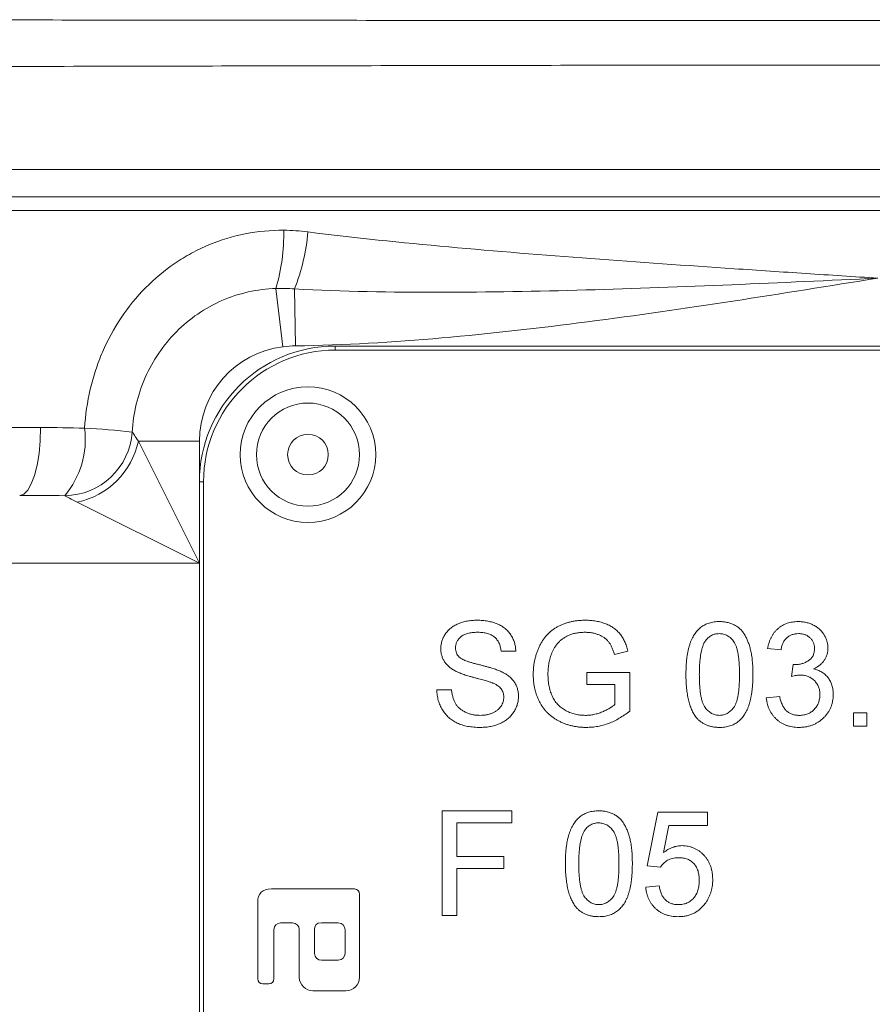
# Model space of a CAD drawing. Header units: millimetres. Extents: x 133 to 1049, y -79 to 877.
# Tile 25 of 28: x 925 to 956, y 765 to 801. Entities that reach past the tile are written whole.
import ezdxf

# ---------------------------------------------------------------- set-up
doc = ezdxf.new("R2010")
doc.units = ezdxf.units.MM

msp = doc.modelspace()

# ---------------------------------------------------------------- linework, layer by layer
at = {"color": 7, "linetype": 'Continuous', "lineweight": 15}
for p, q in [((912.502, 795.389), (1000.305, 795.389)), ((912.721, 794.389), (1000.086, 794.389)), ((1000.305, 793.889), (912.502, 793.889)), ((934.224, 791.009), (934.483, 788.864)), ((934.909, 790.994), (934.939, 788.895)), ((936.404, 788.889), (976.404, 788.889)), ((936.404, 788.889), (936.404, 788.739)), ((976.404, 788.739), (936.404, 788.739)), ((912.502, 785.889), (925.552, 785.889)), ((929.154, 785.389), (931.404, 785.389)), ((929.154, 785.389), (931.404, 780.889)), ((931.404, 783.889), (931.554, 783.889)), ((931.404, 743.889), (931.404, 783.889)), ((931.554, 783.889), (931.554, 743.889)), ((931.404, 780.889), (926.904, 783.139)), ((931.404, 780.889), (881.404, 780.889)), ((952.836, 777.703), (952.342, 777.752)), ((943.063, 777.653), (942.52, 777.653)), ((947.195, 777.654), (946.698, 777.529)), ((953.226, 776.716), (953.277, 777.16)), ((945.679, 776.864), (947.258, 776.864)), ((945.679, 776.419), (945.679, 776.864)), ((947.258, 776.864), (947.258, 775.439)), ((946.715, 776.419), (945.679, 776.419)), ((946.715, 775.69), (946.715, 776.419)), ((940.15, 776.222), (940.693, 776.222)), ((952.293, 775.926), (952.786, 775.975)), ((955.501, 775.383), (955.995, 775.383)), ((955.501, 774.889), (955.501, 775.383)), ((955.995, 775.383), (955.995, 774.889)), ((955.995, 774.889), (955.501, 774.889)), ((940.348, 771.767), (942.915, 771.767)), ((940.348, 767.917), (940.348, 771.767)), ((942.915, 771.767), (942.915, 771.323)), ((947.9, 769.743), (948.295, 771.717)), ((948.295, 771.717), (950.121, 771.717)), ((950.121, 771.717), (950.121, 771.224)), ((940.891, 771.323), (940.891, 770.089)), ((942.915, 771.323), (940.891, 771.323)), ((948.698, 771.224), (948.502, 770.227)), ((950.121, 771.224), (948.698, 771.224)), ((940.891, 770.089), (942.618, 770.089)), ((942.618, 770.089), (942.618, 769.644)), ((948.393, 769.694), (947.9, 769.743)), ((942.618, 769.644), (940.891, 769.644)), ((940.891, 769.644), (940.891, 767.917)), ((947.85, 768.953), (948.344, 769.003)), ((937.116, 768.889), (934.054, 768.889)), ((937.304, 765.64), (937.304, 768.702)), ((933.554, 768.39), (933.554, 765.577)), ((940.891, 767.917), (940.348, 767.917)), ((934.397, 767.64), (934.835, 767.64)), ((936.522, 767.64), (935.897, 767.64)), ((934.147, 765.577), (934.147, 767.389)), ((935.085, 767.389), (935.085, 765.64)), ((935.647, 767.389), (935.647, 766.514)), ((936.773, 766.514), (936.773, 767.389)), ((935.897, 766.264), (936.522, 766.264)), ((933.741, 765.389), (933.96, 765.389)), ((935.585, 765.139), (936.804, 765.139))]:
    msp.add_line(p, q, dxfattribs=at)
at = {"color": 8, "linetype": 'Continuous', "lineweight": 15}
msp.add_line((931.404, 785.389), (931.404, 783.889), dxfattribs=at)
at = {"color": 7, "linetype": 'Continuous', "lineweight": 15, "flags": 128}
msp.add_lwpolyline([(924.781, 783.389), (924.931, 783.437), (925.076, 783.58), (925.209, 783.811), (925.326, 784.122), (925.422, 784.5), (925.493, 784.933), (925.537, 785.402), (925.552, 785.889)], dxfattribs=at)
at = {"color": 7, "linetype": 'Continuous', "lineweight": 15}
for radius in [2.5, 1.9, 0.75]:
    msp.add_circle((935.404, 784.889), radius, dxfattribs=at)
for centre, radius, start, end in [((927.449, 793.01), 7.064, 343.5468, 1.1732), ((927.581, 793.83), 7.858, 338.8418, 354.6185), ((936.404, 783.889), 5, 90, 180), ((934.904, 785.389), 3.5, 96.8968, 180), ((936.404, 783.889), 4.85, 90, 180), ((923.927, 785.466), 3.272, 320.2967, 6.9468), ((926.414, 785.894), 2.518, 270.6847, 356.1185), ((925.735, 756.53), 29.367, 83.76, 87.1887), ((926.311, 785.982), 2.904, 281.7753, 348.2247)]:
    msp.add_arc(centre, radius, start, end, dxfattribs=at)
for points, knots in [([(912.873, 800.912), (912.925, 800.912), (912.979, 800.912), (913.085, 800.912), (913.245, 800.912), (913.618, 800.912), (914.365, 800.911), (915.866, 800.91), (917.164, 800.909), (919.777, 800.907), (921.54, 800.906), (926.887, 800.9), (930.49, 800.896), (937.768, 800.888), (941.443, 800.885), (947.012, 800.88), (948.878, 800.879), (951.69, 800.878), (952.63, 800.877), (954.514, 800.877), (955.46, 800.877), (960.188, 800.877), (963.933, 800.88), (971.355, 800.885), (975.03, 800.888), (980.491, 800.894), (982.303, 800.896), (985.909, 800.9), (987.705, 800.901), (991.27, 800.905), (993.032, 800.907), (995.643, 800.909), (996.509, 800.91), (998.23, 800.911), (999.086, 800.912), (999.935, 800.912)], [0, 0, 0, 0, 0.001953, 0.001953, 0.003906, 0.007812, 0.015625, 0.03125, 0.0625, 0.0625, 0.125, 0.125, 0.25, 0.25, 0.375, 0.375, 0.4375, 0.4375, 0.46875, 0.46875, 0.5, 0.5, 0.625, 0.625, 0.75, 0.75, 0.8125, 0.8125, 0.875, 0.875, 0.9375, 0.9375, 0.96875, 0.96875, 1, 1, 1, 1]), ([(1000.305, 799.163), (1000.198, 799.167), (1000.091, 799.166), (999.877, 799.166), (999.554, 799.167), (998.801, 799.168), (997.287, 799.171), (995.978, 799.174), (993.344, 799.179), (991.567, 799.182), (987.972, 799.19), (986.16, 799.194), (982.522, 799.202), (980.695, 799.206), (975.186, 799.219), (971.479, 799.227), (963.995, 799.239), (960.218, 799.242), (954.498, 799.242), (952.596, 799.241), (948.816, 799.237), (946.935, 799.235), (941.319, 799.226), (937.612, 799.218), (930.27, 799.203), (926.636, 799.194), (921.242, 799.183), (919.464, 799.179), (916.829, 799.174), (915.956, 799.172), (914.655, 799.169), (914.006, 799.168), (913.253, 799.167), (912.931, 799.166), (912.716, 799.166), (912.609, 799.167), (912.502, 799.163)], [0, 0, 0, 0, 0.003906, 0.003906, 0.007812, 0.015625, 0.03125, 0.0625, 0.0625, 0.125, 0.125, 0.1875, 0.1875, 0.25, 0.25, 0.375, 0.375, 0.5, 0.5, 0.5625, 0.5625, 0.625, 0.625, 0.75, 0.75, 0.875, 0.875, 0.9375, 0.9375, 0.96875, 0.96875, 0.984375, 0.992187, 0.996094, 0.996094, 1, 1, 1, 1]), ([(927.175, 785.862), (927.202, 786.349), (927.272, 786.827), (927.436, 787.529), (927.501, 787.761), (927.652, 788.22), (927.738, 788.448), (928.025, 789.111), (928.252, 789.53), (928.782, 790.322), (929.087, 790.697), (929.753, 791.372), (930.114, 791.674), (930.7, 792.073), (930.904, 792.197), (931.321, 792.423), (931.533, 792.525), (932.182, 792.796), (932.63, 792.934), (933.561, 793.116), (934.035, 793.16), (934.512, 793.155)], [0, 0, 0, 0, 0.125, 0.125, 0.1875, 0.1875, 0.25, 0.25, 0.375, 0.375, 0.5, 0.5, 0.625, 0.625, 0.6875, 0.6875, 0.75, 0.75, 0.875, 0.875, 1, 1, 1, 1]), ([(935.404, 793.093), (937.122, 792.874), (938.852, 792.699), (942.329, 792.382), (944.078, 792.242), (947.588, 791.979), (949.347, 791.857), (951.99, 791.679), (952.872, 791.62), (954.637, 791.504), (955.522, 791.447), (956.404, 791.389)], [0, 0, 0, 0, 0.25, 0.25, 0.5, 0.5, 0.75, 0.75, 0.875, 0.875, 1, 1, 1, 1]), ([(934.909, 790.994), (936.694, 790.9), (938.482, 790.87), (942.062, 790.872), (943.853, 790.905), (949.228, 791.055), (952.816, 791.223), (956.404, 791.389)], [0, 0, 0, 0, 0.25, 0.25, 0.5, 0.5, 1, 1, 1, 1]), ([(934.939, 788.895), (936.742, 788.92), (938.54, 789.031), (942.132, 789.345), (943.922, 789.55), (949.285, 790.247), (952.846, 790.82), (956.404, 791.389)], [0, 0, 0, 0, 0.25, 0.25, 0.5, 0.5, 1, 1, 1, 1]), ([(934.224, 791.009), (933.88, 790.999), (933.539, 790.956), (932.869, 790.806), (932.546, 790.701), (931.924, 790.43), (931.622, 790.263), (931.059, 789.877), (930.798, 789.659), (930.316, 789.175), (930.095, 788.907), (929.711, 788.341), (929.545, 788.042), (929.268, 787.411), (929.157, 787.08), (928.997, 786.412), (928.947, 786.071), (928.927, 785.723)], [0, 0, 0, 0, 0.125, 0.125, 0.25, 0.25, 0.375, 0.375, 0.5, 0.5, 0.625, 0.625, 0.75, 0.75, 0.875, 0.875, 1, 1, 1, 1]), ([(928.927, 785.723), (928.942, 785.7), (928.97, 785.658), (929.047, 785.544), (929.096, 785.472), (929.154, 785.389)], [0, 0, 0, 0, 0.5, 0.5, 1, 1, 1, 1]), ([(926.904, 783.139), (926.795, 783.194), (926.698, 783.243), (926.538, 783.326), (926.477, 783.358), (926.444, 783.376)], [0, 0, 0, 0, 0.5, 0.5, 1, 1, 1, 1]), ([(940.298, 777.734), (940.3, 777.782), (940.304, 777.877), (940.336, 778.016), (940.388, 778.151), (940.447, 778.257), (940.504, 778.338), (940.552, 778.395), (940.605, 778.449), (940.662, 778.499), (940.725, 778.545), (940.791, 778.587), (940.863, 778.625), (940.965, 778.671), (941.1, 778.719), (941.271, 778.76), (941.45, 778.784), (941.573, 778.787), (941.635, 778.789)], [0, 0, 0, 0, 0.075004, 0.149181, 0.223688, 0.300994, 0.340157, 0.3792, 0.41838, 0.458213, 0.498414, 0.540041, 0.582197, 0.626177, 0.715844, 0.807363, 0.901624, 1, 1, 1, 1]), ([(941.635, 778.789), (941.704, 778.787), (941.837, 778.784), (942.03, 778.758), (942.211, 778.716), (942.353, 778.667), (942.458, 778.618), (942.532, 778.578), (942.601, 778.533), (942.666, 778.486), (942.725, 778.433), (942.78, 778.377), (942.831, 778.317), (942.892, 778.232), (942.956, 778.118), (943.013, 777.971), (943.05, 777.815), (943.058, 777.708), (943.063, 777.653)], [0, 0, 0, 0, 0.100466, 0.195252, 0.285963, 0.372854, 0.414893, 0.456093, 0.495977, 0.535375, 0.574141, 0.6123, 0.650859, 0.689287, 0.765819, 0.842414, 0.919944, 1, 1, 1, 1]), ([(943.704, 776.796), (943.705, 776.842), (943.707, 776.933), (943.718, 777.069), (943.736, 777.203), (943.761, 777.335), (943.795, 777.464), (943.835, 777.591), (943.883, 777.715), (943.937, 777.837), (943.999, 777.953), (944.066, 778.063), (944.141, 778.164), (944.223, 778.258), (944.31, 778.345), (944.404, 778.423), (944.505, 778.493), (944.612, 778.556), (944.724, 778.61), (944.84, 778.658), (944.961, 778.698), (945.085, 778.732), (945.214, 778.757), (945.347, 778.776), (945.485, 778.786), (945.578, 778.788), (945.625, 778.789)], [0, 0, 0, 0, 0.044169, 0.087717, 0.131042, 0.173756, 0.216291, 0.258727, 0.301512, 0.344238, 0.386387, 0.427593, 0.467798, 0.507314, 0.546557, 0.585623, 0.624764, 0.664233, 0.704055, 0.744318, 0.784877, 0.825981, 0.867969, 0.910805, 0.954845, 1, 1, 1, 1]), ([(945.625, 778.789), (945.692, 778.787), (945.825, 778.784), (946.019, 778.758), (946.203, 778.717), (946.376, 778.659), (946.535, 778.585), (946.678, 778.499), (946.801, 778.397), (946.909, 778.282), (946.999, 778.15), (947.076, 778.001), (947.144, 777.835), (947.178, 777.716), (947.195, 777.654)], [0, 0, 0, 0, 0.095887, 0.188105, 0.276649, 0.363159, 0.445947, 0.524102, 0.598915, 0.671865, 0.746233, 0.824937, 0.909424, 1, 1, 1, 1]), ([(949.331, 776.788), (949.332, 776.843), (949.333, 776.951), (949.339, 777.109), (949.349, 777.258), (949.365, 777.4), (949.384, 777.534), (949.408, 777.66), (949.435, 777.779), (949.468, 777.889), (949.504, 777.993), (949.545, 778.089), (949.591, 778.179), (949.639, 778.263), (949.693, 778.339), (949.75, 778.409), (949.812, 778.472), (949.878, 778.529), (949.949, 778.579), (950.024, 778.622), (950.103, 778.658), (950.188, 778.687), (950.276, 778.711), (950.368, 778.728), (950.465, 778.738), (950.531, 778.739), (950.565, 778.739)], [0, 0, 0, 0, 0.063106, 0.123598, 0.18095, 0.235231, 0.287063, 0.336277, 0.382622, 0.426568, 0.468161, 0.508195, 0.546568, 0.583435, 0.619186, 0.653542, 0.687322, 0.720583, 0.753387, 0.786413, 0.819528, 0.853564, 0.888323, 0.924006, 0.961355, 1, 1, 1, 1]), ([(950.565, 778.739), (950.615, 778.738), (950.712, 778.735), (950.853, 778.711), (950.987, 778.673), (951.112, 778.619), (951.227, 778.55), (951.33, 778.467), (951.419, 778.369), (951.495, 778.258), (951.56, 778.134), (951.618, 777.998), (951.671, 777.849), (951.709, 777.717), (951.736, 777.602), (951.752, 777.507), (951.767, 777.405), (951.778, 777.296), (951.789, 777.179), (951.794, 777.055), (951.798, 776.924), (951.799, 776.834), (951.799, 776.788)], [0, 0, 0, 0, 0.05672, 0.111428, 0.164271, 0.216334, 0.267283, 0.317412, 0.367322, 0.418222, 0.471412, 0.527968, 0.588059, 0.652207, 0.686415, 0.723278, 0.762621, 0.804746, 0.849458, 0.89672, 0.946894, 1, 1, 1, 1]), ([(952.342, 777.752), (952.35, 777.79), (952.365, 777.865), (952.396, 777.973), (952.433, 778.075), (952.479, 778.169), (952.529, 778.258), (952.588, 778.339), (952.652, 778.414), (952.724, 778.482), (952.801, 778.543), (952.883, 778.596), (952.969, 778.64), (953.06, 778.676), (953.156, 778.705), (953.256, 778.724), (953.361, 778.737), (953.432, 778.739), (953.468, 778.739)], [0, 0, 0, 0, 0.071042, 0.139355, 0.204975, 0.268354, 0.330157, 0.390696, 0.450899, 0.510969, 0.570761, 0.629453, 0.688414, 0.747571, 0.808283, 0.870023, 0.933805, 1, 1, 1, 1]), ([(953.468, 778.739), (953.518, 778.738), (953.617, 778.735), (953.762, 778.709), (953.902, 778.668), (954.033, 778.61), (954.154, 778.538), (954.262, 778.454), (954.353, 778.357), (954.429, 778.248), (954.488, 778.132), (954.532, 778.012), (954.558, 777.887), (954.562, 777.803), (954.563, 777.761)], [0, 0, 0, 0, 0.092037, 0.180974, 0.269397, 0.357388, 0.443619, 0.526488, 0.607493, 0.688023, 0.767897, 0.845559, 0.922544, 1, 1, 1, 1]), ([(941.657, 778.344), (941.622, 778.344), (941.556, 778.344), (941.46, 778.335), (941.372, 778.322), (941.29, 778.303), (941.216, 778.281), (941.149, 778.251), (941.089, 778.217), (941.036, 778.178), (940.991, 778.134), (940.95, 778.089), (940.918, 778.041), (940.889, 777.991), (940.869, 777.938), (940.853, 777.884), (940.843, 777.828), (940.842, 777.789), (940.841, 777.77)], [0, 0, 0, 0, 0.091514, 0.177149, 0.257117, 0.331209, 0.400397, 0.465074, 0.526081, 0.584552, 0.64051, 0.694609, 0.746513, 0.797026, 0.847355, 0.897435, 0.947647, 1, 1, 1, 1]), ([(942.52, 777.653), (942.516, 777.681), (942.51, 777.735), (942.491, 777.813), (942.47, 777.886), (942.442, 777.953), (942.408, 778.016), (942.369, 778.072), (942.325, 778.125), (942.275, 778.171), (942.219, 778.213), (942.157, 778.248), (942.089, 778.278), (942.014, 778.302), (941.934, 778.321), (941.847, 778.335), (941.754, 778.342), (941.69, 778.344), (941.657, 778.344)], [0, 0, 0, 0, 0.067141, 0.13151, 0.192639, 0.251148, 0.307587, 0.363434, 0.418097, 0.472611, 0.528168, 0.585513, 0.645327, 0.708015, 0.774483, 0.844974, 0.920421, 1, 1, 1, 1]), ([(945.615, 778.344), (945.56, 778.343), (945.454, 778.34), (945.3, 778.321), (945.158, 778.288), (945.028, 778.242), (944.91, 778.184), (944.803, 778.12), (944.708, 778.046), (944.626, 777.964), (944.554, 777.875), (944.491, 777.783), (944.435, 777.686), (944.405, 777.618), (944.391, 777.584)], [0, 0, 0, 0, 0.106836, 0.206848, 0.301052, 0.39045, 0.47562, 0.55658, 0.634068, 0.709191, 0.782918, 0.855753, 0.927794, 1, 1, 1, 1]), ([(946.698, 777.529), (946.684, 777.575), (946.657, 777.662), (946.607, 777.784), (946.553, 777.89), (946.492, 777.983), (946.421, 778.064), (946.337, 778.134), (946.24, 778.196), (946.13, 778.248), (946.012, 778.292), (945.885, 778.322), (945.752, 778.341), (945.661, 778.343), (945.615, 778.344)], [0, 0, 0, 0, 0.097054, 0.185397, 0.2658, 0.339071, 0.409561, 0.483149, 0.560042, 0.642306, 0.72818, 0.81614, 0.906116, 1, 1, 1, 1]), ([(950.56, 778.295), (950.534, 778.294), (950.484, 778.293), (950.41, 778.28), (950.34, 778.26), (950.274, 778.23), (950.212, 778.193), (950.152, 778.148), (950.097, 778.093), (950.065, 778.052), (950.048, 778.031)], [0, 0, 0, 0, 0.127683, 0.251774, 0.372806, 0.492736, 0.614015, 0.73716, 0.865588, 1, 1, 1, 1]), ([(951.306, 776.79), (951.305, 776.862), (951.304, 777.001), (951.294, 777.2), (951.278, 777.379), (951.257, 777.54), (951.228, 777.682), (951.193, 777.805), (951.151, 777.909), (951.101, 777.995), (951.046, 778.067), (950.988, 778.127), (950.927, 778.18), (950.861, 778.221), (950.791, 778.255), (950.717, 778.278), (950.64, 778.293), (950.587, 778.294), (950.56, 778.295)], [0, 0, 0, 0, 0.115634, 0.221551, 0.317061, 0.403168, 0.480202, 0.547673, 0.607062, 0.658681, 0.705753, 0.75012, 0.792591, 0.833879, 0.874776, 0.915623, 0.956879, 1, 1, 1, 1]), ([(953.484, 778.295), (953.442, 778.293), (953.362, 778.29), (953.248, 778.262), (953.145, 778.215), (953.068, 778.16), (953.014, 778.108), (952.977, 778.064), (952.943, 778.015), (952.914, 777.962), (952.889, 777.903), (952.866, 777.841), (952.848, 777.773), (952.84, 777.727), (952.836, 777.703)], [0, 0, 0, 0, 0.127797, 0.246795, 0.362284, 0.477652, 0.536237, 0.59559, 0.656344, 0.719085, 0.784349, 0.852876, 0.924551, 1, 1, 1, 1]), ([(954.07, 777.744), (954.069, 777.764), (954.069, 777.802), (954.061, 777.858), (954.048, 777.911), (954.03, 777.962), (954.007, 778.011), (953.978, 778.057), (953.945, 778.1), (953.907, 778.14), (953.864, 778.176), (953.819, 778.208), (953.77, 778.235), (953.718, 778.256), (953.664, 778.275), (953.606, 778.286), (953.546, 778.294), (953.505, 778.295), (953.484, 778.295)], [0, 0, 0, 0, 0.065055, 0.127229, 0.18801, 0.246984, 0.306666, 0.365782, 0.426171, 0.487872, 0.549751, 0.611203, 0.672846, 0.734955, 0.797976, 0.862556, 0.929817, 1, 1, 1, 1]), ([(940.867, 776.902), (940.822, 776.927), (940.734, 776.974), (940.616, 777.058), (940.518, 777.153), (940.438, 777.256), (940.375, 777.366), (940.331, 777.483), (940.303, 777.607), (940.3, 777.691), (940.298, 777.734)], [0, 0, 0, 0, 0.14487, 0.279636, 0.406554, 0.527715, 0.645659, 0.76178, 0.878888, 1, 1, 1, 1]), ([(940.841, 777.77), (940.843, 777.737), (940.846, 777.672), (940.873, 777.581), (940.916, 777.498), (940.958, 777.453), (940.979, 777.43)], [0, 0, 0, 0, 0.262741, 0.509957, 0.753327, 1, 1, 1, 1]), ([(950.048, 778.031), (950.029, 778.001), (949.991, 777.936), (949.947, 777.823), (949.909, 777.694), (949.878, 777.548), (949.855, 777.383), (949.837, 777.201), (949.827, 777.001), (949.826, 776.862), (949.825, 776.79)], [0, 0, 0, 0, 0.083889, 0.177155, 0.282516, 0.399994, 0.529487, 0.6728, 0.829535, 1, 1, 1, 1]), ([(953.348, 777.154), (953.393, 777.156), (953.482, 777.16), (953.612, 777.187), (953.734, 777.234), (953.83, 777.285), (953.899, 777.337), (953.946, 777.38), (953.983, 777.429), (954.016, 777.482), (954.039, 777.541), (954.057, 777.605), (954.067, 777.673), (954.069, 777.72), (954.07, 777.744)], [0, 0, 0, 0, 0.129144, 0.254767, 0.378248, 0.503463, 0.565012, 0.624901, 0.683662, 0.742754, 0.802503, 0.865204, 0.930696, 1, 1, 1, 1]), ([(954.563, 777.761), (954.562, 777.721), (954.558, 777.642), (954.533, 777.526), (954.49, 777.417), (954.433, 777.313), (954.358, 777.218), (954.267, 777.132), (954.159, 777.057), (954.079, 777.017), (954.038, 776.997)], [0, 0, 0, 0, 0.121951, 0.240787, 0.35855, 0.479066, 0.601519, 0.727551, 0.859932, 1, 1, 1, 1]), ([(940.979, 777.43), (940.993, 777.418), (941.022, 777.393), (941.077, 777.36), (941.146, 777.326), (941.228, 777.293), (941.323, 777.259), (941.432, 777.224), (941.554, 777.19), (941.687, 777.157), (941.821, 777.123), (941.948, 777.09), (942.065, 777.059), (942.171, 777.026), (942.267, 776.998), (942.352, 776.968), (942.426, 776.941), (942.472, 776.922), (942.493, 776.913)], [0, 0, 0, 0, 0.032743, 0.07241, 0.119612, 0.174674, 0.237347, 0.308355, 0.387633, 0.475252, 0.563336, 0.645141, 0.720208, 0.789275, 0.851496, 0.90733, 0.956968, 1, 1, 1, 1]), ([(944.391, 777.584), (944.369, 777.524), (944.324, 777.404), (944.279, 777.214), (944.253, 777.017), (944.249, 776.884), (944.247, 776.816)], [0, 0, 0, 0, 0.242964, 0.490227, 0.740699, 1, 1, 1, 1]), ([(953.277, 777.16), (953.29, 777.158), (953.314, 777.156), (953.337, 777.155), (953.348, 777.154)], [0, 0, 0, 0, 0.566041, 1, 1, 1, 1]), ([(954.038, 776.997), (954.066, 776.99), (954.12, 776.977), (954.197, 776.948), (954.271, 776.916), (954.34, 776.877), (954.405, 776.834), (954.464, 776.784), (954.52, 776.73), (954.57, 776.671), (954.615, 776.606), (954.654, 776.538), (954.687, 776.466), (954.714, 776.39), (954.735, 776.31), (954.749, 776.225), (954.759, 776.138), (954.76, 776.078), (954.761, 776.048)], [0, 0, 0, 0, 0.065804, 0.128892, 0.190547, 0.251142, 0.310574, 0.370006, 0.429613, 0.489426, 0.54953, 0.610418, 0.671236, 0.733005, 0.796784, 0.861875, 0.929917, 1, 1, 1, 1]), ([(942.208, 776.476), (942.195, 776.481), (942.164, 776.494), (942.111, 776.511), (942.049, 776.532), (941.976, 776.554), (941.891, 776.578), (941.796, 776.605), (941.69, 776.633), (941.577, 776.663), (941.462, 776.694), (941.352, 776.725), (941.251, 776.754), (941.158, 776.785), (941.073, 776.815), (940.997, 776.844), (940.928, 776.872), (940.887, 776.892), (940.867, 776.902)], [0, 0, 0, 0, 0.031201, 0.070488, 0.117216, 0.171578, 0.233599, 0.304115, 0.38178, 0.467272, 0.553962, 0.634703, 0.710033, 0.779089, 0.842963, 0.901, 0.953246, 1, 1, 1, 1]), ([(942.493, 776.913), (942.521, 776.9), (942.575, 776.875), (942.652, 776.832), (942.725, 776.788), (942.79, 776.74), (942.851, 776.691), (942.906, 776.638), (942.955, 776.583), (943.013, 776.507), (943.073, 776.404), (943.124, 776.271), (943.156, 776.13), (943.16, 776.032), (943.161, 775.982)], [0, 0, 0, 0, 0.074947, 0.147108, 0.21641, 0.282932, 0.347218, 0.409379, 0.469396, 0.528959, 0.644563, 0.759868, 0.877692, 1, 1, 1, 1]), ([(945.667, 774.84), (945.621, 774.841), (945.528, 774.842), (945.391, 774.854), (945.257, 774.872), (945.127, 774.899), (945, 774.932), (944.876, 774.974), (944.756, 775.024), (944.639, 775.08), (944.527, 775.143), (944.421, 775.213), (944.323, 775.291), (944.232, 775.374), (944.148, 775.466), (944.07, 775.563), (944.001, 775.667), (943.939, 775.778), (943.884, 775.893), (943.835, 776.012), (943.796, 776.135), (943.761, 776.26), (943.736, 776.39), (943.717, 776.522), (943.707, 776.658), (943.705, 776.749), (943.704, 776.796)], [0, 0, 0, 0, 0.044701, 0.088799, 0.131917, 0.174232, 0.216389, 0.258077, 0.299703, 0.341331, 0.382455, 0.423057, 0.462962, 0.502619, 0.541927, 0.581639, 0.621693, 0.662266, 0.703341, 0.744325, 0.785623, 0.827065, 0.869331, 0.91196, 0.955546, 1, 1, 1, 1]), ([(944.247, 776.816), (944.247, 776.774), (944.248, 776.692), (944.257, 776.572), (944.27, 776.457), (944.289, 776.348), (944.313, 776.243), (944.343, 776.144), (944.378, 776.05), (944.419, 775.962), (944.464, 775.878), (944.514, 775.8), (944.57, 775.728), (944.63, 775.66), (944.696, 775.6), (944.766, 775.544), (944.842, 775.494), (944.948, 775.435), (945.087, 775.374), (945.261, 775.323), (945.439, 775.289), (945.56, 775.286), (945.622, 775.284)], [0, 0, 0, 0, 0.05354, 0.105216, 0.154442, 0.202086, 0.247856, 0.292388, 0.335046, 0.376888, 0.417553, 0.457242, 0.496106, 0.534716, 0.573061, 0.611404, 0.649805, 0.689153, 0.767429, 0.84437, 0.921569, 1, 1, 1, 1]), ([(949.705, 775.211), (949.675, 775.255), (949.612, 775.346), (949.538, 775.5), (949.472, 775.671), (949.421, 775.86), (949.381, 776.067), (949.351, 776.291), (949.335, 776.534), (949.332, 776.701), (949.331, 776.788)], [0, 0, 0, 0, 0.097421, 0.200886, 0.311172, 0.429798, 0.55774, 0.694715, 0.84213, 1, 1, 1, 1]), ([(949.825, 776.79), (949.825, 776.716), (949.826, 776.574), (949.836, 776.371), (949.853, 776.189), (949.875, 776.026), (949.905, 775.883), (949.942, 775.761), (949.983, 775.657), (950.035, 775.573), (950.091, 775.505), (950.15, 775.446), (950.211, 775.396), (950.276, 775.355), (950.344, 775.323), (950.415, 775.3), (950.489, 775.287), (950.54, 775.285), (950.565, 775.284)], [0, 0, 0, 0, 0.118406, 0.226654, 0.324092, 0.411705, 0.489026, 0.556909, 0.616233, 0.667349, 0.713512, 0.757697, 0.799493, 0.839976, 0.879886, 0.919149, 0.959227, 1, 1, 1, 1]), ([(950.565, 775.284), (950.591, 775.285), (950.641, 775.287), (950.716, 775.3), (950.787, 775.324), (950.855, 775.355), (950.92, 775.396), (950.98, 775.447), (951.039, 775.506), (951.095, 775.575), (951.147, 775.658), (951.189, 775.762), (951.226, 775.885), (951.255, 776.027), (951.278, 776.19), (951.294, 776.372), (951.304, 776.574), (951.305, 776.716), (951.306, 776.79)], [0, 0, 0, 0, 0.040786, 0.080878, 0.120281, 0.160204, 0.200481, 0.242551, 0.28675, 0.333247, 0.38438, 0.443724, 0.51163, 0.588977, 0.676211, 0.773681, 0.881555, 1, 1, 1, 1]), ([(951.799, 776.788), (951.799, 776.733), (951.798, 776.626), (951.792, 776.47), (951.781, 776.321), (951.766, 776.18), (951.747, 776.047), (951.723, 775.921), (951.696, 775.803), (951.664, 775.693), (951.628, 775.589), (951.587, 775.493), (951.542, 775.403), (951.493, 775.319), (951.44, 775.243), (951.383, 775.172), (951.321, 775.108), (951.254, 775.052), (951.184, 775.001), (951.108, 774.958), (951.029, 774.922), (950.945, 774.892), (950.856, 774.869), (950.763, 774.852), (950.666, 774.841), (950.599, 774.84), (950.565, 774.84)], [0, 0, 0, 0, 0.062873, 0.122835, 0.179654, 0.233956, 0.285547, 0.334519, 0.380623, 0.42453, 0.466442, 0.506515, 0.544793, 0.581846, 0.617462, 0.65208, 0.685893, 0.719187, 0.752193, 0.785251, 0.818667, 0.852836, 0.887628, 0.923636, 0.961022, 1, 1, 1, 1]), ([(953.545, 776.768), (953.523, 776.767), (953.474, 776.766), (953.398, 776.755), (953.314, 776.739), (953.256, 776.724), (953.226, 776.716)], [0, 0, 0, 0, 0.209398, 0.446747, 0.708279, 1, 1, 1, 1]), ([(954.267, 776.052), (954.267, 776.077), (954.266, 776.127), (954.255, 776.2), (954.24, 776.27), (954.217, 776.336), (954.189, 776.399), (954.153, 776.458), (954.112, 776.514), (954.064, 776.566), (954.012, 776.614), (953.956, 776.655), (953.896, 776.69), (953.832, 776.718), (953.765, 776.741), (953.695, 776.757), (953.621, 776.766), (953.571, 776.767), (953.545, 776.768)], [0, 0, 0, 0, 0.067059, 0.131285, 0.193684, 0.254469, 0.31474, 0.375445, 0.435955, 0.498236, 0.560518, 0.621574, 0.681935, 0.742822, 0.804248, 0.867457, 0.932265, 1, 1, 1, 1]), ([(942.618, 775.956), (942.617, 775.984), (942.615, 776.038), (942.597, 776.117), (942.567, 776.191), (942.526, 776.259), (942.469, 776.322), (942.396, 776.379), (942.309, 776.432), (942.243, 776.461), (942.208, 776.476)], [0, 0, 0, 0, 0.11776, 0.230399, 0.34065, 0.451425, 0.567736, 0.696971, 0.839448, 1, 1, 1, 1]), ([(941.763, 774.84), (941.721, 774.84), (941.639, 774.841), (941.518, 774.849), (941.403, 774.862), (941.292, 774.878), (941.187, 774.902), (941.087, 774.929), (940.992, 774.963), (940.903, 775), (940.818, 775.044), (940.738, 775.091), (940.663, 775.145), (940.592, 775.203), (940.526, 775.267), (940.465, 775.335), (940.408, 775.409), (940.357, 775.487), (940.311, 775.57), (940.27, 775.655), (940.235, 775.743), (940.206, 775.834), (940.183, 775.927), (940.166, 776.023), (940.154, 776.121), (940.152, 776.188), (940.15, 776.222)], [0, 0, 0, 0, 0.052497, 0.103156, 0.151447, 0.198037, 0.242883, 0.28632, 0.327975, 0.368524, 0.407985, 0.446974, 0.485306, 0.523528, 0.561559, 0.59988, 0.63846, 0.677758, 0.71726, 0.756579, 0.796045, 0.83556, 0.875703, 0.916256, 0.957756, 1, 1, 1, 1]), ([(940.693, 776.222), (940.699, 776.173), (940.711, 776.08), (940.743, 775.947), (940.784, 775.827), (940.837, 775.721), (940.903, 775.625), (940.985, 775.541), (941.084, 775.466), (941.197, 775.403), (941.32, 775.349), (941.453, 775.311), (941.594, 775.289), (941.69, 775.286), (941.739, 775.284)], [0, 0, 0, 0, 0.093813, 0.180221, 0.26041, 0.334687, 0.407066, 0.481435, 0.559272, 0.642466, 0.728537, 0.815944, 0.906018, 1, 1, 1, 1]), ([(941.739, 775.284), (941.783, 775.285), (941.867, 775.287), (941.99, 775.305), (942.105, 775.333), (942.212, 775.373), (942.307, 775.423), (942.392, 775.481), (942.463, 775.549), (942.519, 775.624), (942.564, 775.705), (942.594, 775.787), (942.615, 775.871), (942.617, 775.928), (942.618, 775.956)], [0, 0, 0, 0, 0.105629, 0.205337, 0.301212, 0.393306, 0.480736, 0.562849, 0.641019, 0.717707, 0.791768, 0.86252, 0.931748, 1, 1, 1, 1]), ([(943.161, 775.982), (943.159, 775.932), (943.155, 775.832), (943.121, 775.684), (943.067, 775.542), (943.004, 775.429), (942.944, 775.342), (942.894, 775.28), (942.838, 775.223), (942.778, 775.168), (942.714, 775.117), (942.644, 775.071), (942.57, 775.028), (942.465, 774.975), (942.325, 774.92), (942.146, 774.873), (941.958, 774.845), (941.829, 774.842), (941.763, 774.84)], [0, 0, 0, 0, 0.074812, 0.1489, 0.223876, 0.301296, 0.34089, 0.380334, 0.420119, 0.45994, 0.500819, 0.541892, 0.584422, 0.62806, 0.717242, 0.807928, 0.90193, 1, 1, 1, 1]), ([(953.49, 774.84), (953.45, 774.841), (953.371, 774.843), (953.254, 774.856), (953.142, 774.88), (953.036, 774.914), (952.935, 774.956), (952.84, 775.008), (952.75, 775.07), (952.666, 775.141), (952.588, 775.219), (952.518, 775.303), (952.46, 775.394), (952.407, 775.489), (952.365, 775.59), (952.332, 775.697), (952.307, 775.809), (952.297, 775.887), (952.293, 775.926)], [0, 0, 0, 0, 0.067786, 0.133395, 0.196946, 0.258897, 0.319798, 0.380228, 0.441023, 0.502893, 0.564824, 0.625203, 0.685633, 0.746063, 0.807361, 0.869312, 0.933798, 1, 1, 1, 1]), ([(952.786, 775.975), (952.793, 775.946), (952.806, 775.888), (952.83, 775.806), (952.857, 775.73), (952.887, 775.66), (952.92, 775.597), (952.956, 775.541), (952.995, 775.49), (953.038, 775.446), (953.084, 775.408), (953.134, 775.374), (953.187, 775.347), (953.244, 775.323), (953.305, 775.307), (953.369, 775.293), (953.438, 775.285), (953.484, 775.285), (953.508, 775.284)], [0, 0, 0, 0, 0.082554, 0.159736, 0.233119, 0.301668, 0.365757, 0.426433, 0.484172, 0.539528, 0.593126, 0.647011, 0.701401, 0.756557, 0.813868, 0.873077, 0.934972, 1, 1, 1, 1]), ([(954.761, 776.048), (954.76, 776.006), (954.758, 775.925), (954.74, 775.805), (954.712, 775.69), (954.672, 775.58), (954.622, 775.475), (954.56, 775.375), (954.486, 775.28), (954.402, 775.19), (954.31, 775.108), (954.211, 775.036), (954.105, 774.975), (953.994, 774.926), (953.876, 774.887), (953.753, 774.859), (953.624, 774.843), (953.535, 774.841), (953.49, 774.84)], [0, 0, 0, 0, 0.063505, 0.124807, 0.184923, 0.24438, 0.30378, 0.363596, 0.42484, 0.487854, 0.551505, 0.613853, 0.675635, 0.737732, 0.800414, 0.864656, 0.930983, 1, 1, 1, 1]), ([(953.508, 775.284), (953.536, 775.285), (953.591, 775.285), (953.671, 775.297), (953.747, 775.313), (953.818, 775.337), (953.885, 775.37), (953.948, 775.407), (954.007, 775.452), (954.061, 775.504), (954.109, 775.561), (954.152, 775.621), (954.187, 775.685), (954.217, 775.751), (954.239, 775.822), (954.255, 775.895), (954.266, 775.972), (954.267, 776.025), (954.267, 776.052)], [0, 0, 0, 0, 0.069457, 0.135649, 0.199607, 0.261428, 0.322097, 0.38238, 0.443259, 0.504962, 0.566849, 0.627624, 0.687496, 0.747368, 0.808187, 0.870142, 0.933725, 1, 1, 1, 1]), ([(945.622, 775.284), (945.675, 775.285), (945.782, 775.288), (945.941, 775.315), (946.099, 775.354), (946.25, 775.411), (946.391, 775.476), (946.517, 775.543), (946.625, 775.613), (946.686, 775.665), (946.715, 775.69)], [0, 0, 0, 0, 0.135037, 0.269582, 0.405471, 0.543757, 0.67637, 0.79649, 0.903684, 1, 1, 1, 1]), ([(947.258, 775.439), (947.196, 775.391), (947.074, 775.297), (946.88, 775.177), (946.686, 775.072), (946.488, 774.988), (946.286, 774.922), (946.082, 774.875), (945.875, 774.845), (945.737, 774.842), (945.667, 774.84)], [0, 0, 0, 0, 0.135795, 0.266767, 0.393756, 0.517553, 0.639261, 0.759818, 0.87975, 1, 1, 1, 1]), ([(950.565, 774.84), (950.521, 774.841), (950.434, 774.844), (950.307, 774.861), (950.188, 774.89), (950.076, 774.93), (949.972, 774.983), (949.875, 775.048), (949.784, 775.122), (949.732, 775.181), (949.705, 775.211)], [0, 0, 0, 0, 0.137903, 0.268873, 0.395178, 0.517089, 0.636743, 0.756222, 0.876628, 1, 1, 1, 1]), ([(944.889, 769.816), (944.889, 769.871), (944.89, 769.978), (944.896, 770.136), (944.907, 770.286), (944.923, 770.427), (944.941, 770.562), (944.965, 770.688), (944.993, 770.806), (945.025, 770.917), (945.062, 771.02), (945.102, 771.117), (945.148, 771.206), (945.196, 771.29), (945.251, 771.366), (945.308, 771.436), (945.37, 771.5), (945.436, 771.556), (945.507, 771.606), (945.582, 771.649), (945.661, 771.686), (945.745, 771.715), (945.833, 771.738), (945.926, 771.755), (946.023, 771.765), (946.089, 771.766), (946.123, 771.767)], [0, 0, 0, 0, 0.063106, 0.123598, 0.18095, 0.235231, 0.287063, 0.336277, 0.382622, 0.426568, 0.468161, 0.508195, 0.546568, 0.583435, 0.619186, 0.653542, 0.687322, 0.720583, 0.753387, 0.786413, 0.819528, 0.853564, 0.888323, 0.924006, 0.961355, 1, 1, 1, 1]), ([(946.123, 771.767), (946.172, 771.765), (946.269, 771.763), (946.411, 771.739), (946.545, 771.7), (946.67, 771.647), (946.785, 771.578), (946.888, 771.495), (946.976, 771.397), (947.052, 771.286), (947.118, 771.162), (947.176, 771.026), (947.228, 770.877), (947.267, 770.744), (947.293, 770.63), (947.31, 770.535), (947.325, 770.433), (947.336, 770.323), (947.346, 770.207), (947.352, 770.083), (947.356, 769.952), (947.357, 769.862), (947.357, 769.816)], [0, 0, 0, 0, 0.05672, 0.111428, 0.164271, 0.216334, 0.267283, 0.317412, 0.367322, 0.418222, 0.471412, 0.527968, 0.588059, 0.652207, 0.686415, 0.723278, 0.762621, 0.804746, 0.849458, 0.89672, 0.946894, 1, 1, 1, 1]), ([(946.117, 771.323), (946.092, 771.322), (946.042, 771.321), (945.968, 771.308), (945.898, 771.287), (945.832, 771.257), (945.769, 771.22), (945.71, 771.175), (945.655, 771.121), (945.622, 771.08), (945.605, 771.059)], [0, 0, 0, 0, 0.127683, 0.251774, 0.372806, 0.492736, 0.614015, 0.73716, 0.865588, 1, 1, 1, 1]), ([(946.863, 769.817), (946.863, 769.89), (946.862, 770.029), (946.852, 770.227), (946.836, 770.407), (946.814, 770.568), (946.785, 770.709), (946.75, 770.833), (946.709, 770.937), (946.659, 771.023), (946.604, 771.094), (946.546, 771.155), (946.485, 771.207), (946.418, 771.249), (946.349, 771.283), (946.275, 771.306), (946.197, 771.32), (946.145, 771.322), (946.117, 771.323)], [0, 0, 0, 0, 0.115634, 0.221551, 0.317061, 0.403168, 0.480202, 0.547673, 0.607062, 0.658681, 0.705753, 0.75012, 0.792591, 0.833879, 0.874776, 0.915623, 0.956879, 1, 1, 1, 1]), ([(945.605, 771.059), (945.587, 771.028), (945.548, 770.963), (945.505, 770.851), (945.467, 770.722), (945.435, 770.575), (945.412, 770.411), (945.394, 770.229), (945.385, 770.029), (945.383, 769.89), (945.382, 769.817)], [0, 0, 0, 0, 0.083889, 0.177155, 0.282516, 0.399994, 0.529487, 0.6728, 0.829535, 1, 1, 1, 1]), ([(948.502, 770.227), (948.529, 770.247), (948.583, 770.287), (948.666, 770.34), (948.751, 770.384), (948.836, 770.421), (948.923, 770.448), (949.01, 770.468), (949.099, 770.482), (949.159, 770.483), (949.189, 770.484)], [0, 0, 0, 0, 0.136725, 0.268506, 0.395517, 0.519033, 0.640508, 0.761244, 0.880111, 1, 1, 1, 1]), ([(949.189, 770.484), (949.227, 770.483), (949.304, 770.48), (949.417, 770.464), (949.525, 770.436), (949.628, 770.398), (949.726, 770.348), (949.821, 770.289), (949.909, 770.217), (949.993, 770.136), (950.069, 770.046), (950.135, 769.949), (950.192, 769.845), (950.239, 769.736), (950.274, 769.62), (950.299, 769.498), (950.315, 769.37), (950.317, 769.282), (950.318, 769.237)], [0, 0, 0, 0, 0.061995, 0.122083, 0.181367, 0.239498, 0.297823, 0.356643, 0.417043, 0.479399, 0.542255, 0.60482, 0.667042, 0.730265, 0.794219, 0.860416, 0.928581, 1, 1, 1, 1]), ([(945.263, 768.238), (945.232, 768.282), (945.17, 768.373), (945.096, 768.528), (945.03, 768.698), (944.979, 768.888), (944.938, 769.094), (944.909, 769.319), (944.893, 769.561), (944.89, 769.729), (944.889, 769.816)], [0, 0, 0, 0, 0.097421, 0.200886, 0.311172, 0.429798, 0.55774, 0.694715, 0.84213, 1, 1, 1, 1]), ([(945.382, 769.817), (945.383, 769.743), (945.384, 769.601), (945.394, 769.399), (945.411, 769.216), (945.433, 769.054), (945.462, 768.911), (945.499, 768.788), (945.541, 768.684), (945.593, 768.601), (945.649, 768.532), (945.707, 768.474), (945.769, 768.424), (945.833, 768.382), (945.901, 768.351), (945.973, 768.328), (946.047, 768.315), (946.097, 768.313), (946.123, 768.312)], [0, 0, 0, 0, 0.118406, 0.226654, 0.324092, 0.411705, 0.489026, 0.556909, 0.616233, 0.667349, 0.713512, 0.757697, 0.799493, 0.839976, 0.879886, 0.919149, 0.959227, 1, 1, 1, 1]), ([(946.123, 768.312), (946.148, 768.313), (946.199, 768.315), (946.273, 768.327), (946.344, 768.351), (946.412, 768.383), (946.477, 768.424), (946.538, 768.475), (946.597, 768.533), (946.653, 768.602), (946.705, 768.686), (946.746, 768.79), (946.783, 768.912), (946.813, 769.055), (946.835, 769.217), (946.852, 769.399), (946.862, 769.602), (946.863, 769.743), (946.863, 769.817)], [0, 0, 0, 0, 0.040786, 0.080878, 0.120281, 0.160204, 0.200481, 0.242551, 0.28675, 0.333247, 0.38438, 0.443724, 0.51163, 0.588977, 0.676211, 0.773681, 0.881555, 1, 1, 1, 1]), ([(947.357, 769.816), (947.356, 769.761), (947.355, 769.654), (947.349, 769.497), (947.338, 769.349), (947.324, 769.208), (947.305, 769.074), (947.281, 768.949), (947.253, 768.831), (947.222, 768.72), (947.186, 768.617), (947.145, 768.52), (947.1, 768.43), (947.051, 768.347), (946.997, 768.27), (946.94, 768.2), (946.878, 768.136), (946.812, 768.08), (946.741, 768.029), (946.666, 767.986), (946.586, 767.949), (946.502, 767.919), (946.414, 767.896), (946.321, 767.879), (946.223, 767.869), (946.157, 767.868), (946.123, 767.867)], [0, 0, 0, 0, 0.062873, 0.122835, 0.179654, 0.233956, 0.285547, 0.334519, 0.380623, 0.42453, 0.466442, 0.506515, 0.544793, 0.581846, 0.617462, 0.65208, 0.685893, 0.719187, 0.752193, 0.785251, 0.818667, 0.852836, 0.887628, 0.923636, 0.961022, 1, 1, 1, 1]), ([(949.052, 770.039), (949.014, 770.038), (948.94, 770.036), (948.834, 770.018), (948.738, 769.988), (948.652, 769.946), (948.575, 769.894), (948.507, 769.834), (948.445, 769.768), (948.41, 769.719), (948.393, 769.694)], [0, 0, 0, 0, 0.147824, 0.284471, 0.412303, 0.533701, 0.652129, 0.768718, 0.88368, 1, 1, 1, 1]), ([(949.825, 769.208), (949.824, 769.239), (949.823, 769.3), (949.814, 769.389), (949.798, 769.473), (949.778, 769.552), (949.75, 769.626), (949.717, 769.695), (949.676, 769.758), (949.631, 769.817), (949.579, 769.87), (949.521, 769.915), (949.457, 769.954), (949.387, 769.986), (949.312, 770.009), (949.23, 770.027), (949.143, 770.037), (949.083, 770.038), (949.052, 770.039)], [0, 0, 0, 0, 0.072866, 0.141887, 0.207453, 0.270438, 0.331641, 0.390108, 0.448069, 0.505503, 0.562488, 0.619084, 0.676416, 0.735452, 0.796241, 0.860406, 0.928305, 1, 1, 1, 1]), ([(948.344, 769.003), (948.349, 768.975), (948.358, 768.921), (948.377, 768.843), (948.4, 768.77), (948.426, 768.702), (948.458, 768.64), (948.492, 768.582), (948.532, 768.531), (948.574, 768.485), (948.621, 768.444), (948.672, 768.409), (948.726, 768.378), (948.783, 768.354), (948.845, 768.335), (948.91, 768.321), (948.979, 768.314), (949.026, 768.312), (949.05, 768.312)], [0, 0, 0, 0, 0.077361, 0.15048, 0.219977, 0.286681, 0.349678, 0.41068, 0.469427, 0.526756, 0.583142, 0.638824, 0.695263, 0.752696, 0.810849, 0.871356, 0.934436, 1, 1, 1, 1]), ([(949.05, 768.312), (949.079, 768.312), (949.136, 768.314), (949.22, 768.325), (949.299, 768.345), (949.373, 768.371), (949.442, 768.406), (949.506, 768.449), (949.566, 768.498), (949.619, 768.557), (949.668, 768.62), (949.71, 768.69), (949.745, 768.764), (949.775, 768.843), (949.797, 768.927), (949.813, 769.016), (949.823, 769.11), (949.824, 769.175), (949.825, 769.208)], [0, 0, 0, 0, 0.065797, 0.128669, 0.188664, 0.247388, 0.304893, 0.361826, 0.419559, 0.478715, 0.538798, 0.598824, 0.660206, 0.722969, 0.788006, 0.855413, 0.926158, 1, 1, 1, 1]), ([(950.318, 769.237), (950.318, 769.194), (950.316, 769.11), (950.302, 768.986), (950.279, 768.866), (950.246, 768.751), (950.205, 768.639), (950.154, 768.533), (950.095, 768.43), (950.048, 768.367), (950.024, 768.335)], [0, 0, 0, 0, 0.13247, 0.261667, 0.387572, 0.511029, 0.632651, 0.754644, 0.876515, 1, 1, 1, 1]), ([(949.047, 767.867), (949.005, 767.868), (948.924, 767.87), (948.805, 767.884), (948.693, 767.907), (948.585, 767.939), (948.484, 767.982), (948.388, 768.033), (948.3, 768.095), (948.216, 768.164), (948.14, 768.241), (948.073, 768.325), (948.014, 768.415), (947.962, 768.51), (947.922, 768.613), (947.889, 768.721), (947.864, 768.835), (947.855, 768.913), (947.85, 768.953)], [0, 0, 0, 0, 0.069318, 0.1356, 0.199729, 0.261792, 0.322921, 0.382979, 0.443008, 0.503494, 0.564037, 0.623705, 0.683372, 0.743809, 0.805009, 0.86761, 0.932759, 1, 1, 1, 1]), ([(950.024, 768.335), (949.994, 768.298), (949.934, 768.224), (949.831, 768.129), (949.72, 768.048), (949.602, 767.981), (949.474, 767.93), (949.339, 767.894), (949.195, 767.871), (949.097, 767.869), (949.047, 767.867)], [0, 0, 0, 0, 0.127883, 0.25156, 0.372765, 0.493075, 0.613619, 0.737828, 0.86619, 1, 1, 1, 1]), ([(946.123, 767.867), (946.078, 767.869), (945.992, 767.871), (945.865, 767.888), (945.746, 767.918), (945.634, 767.957), (945.529, 768.011), (945.433, 768.075), (945.342, 768.15), (945.289, 768.209), (945.263, 768.238)], [0, 0, 0, 0, 0.137903, 0.268873, 0.395178, 0.517089, 0.636743, 0.756222, 0.876628, 1, 1, 1, 1])]:
    msp.add_open_spline(points, degree=3, knots=knots, dxfattribs=at)
for points in [[(934.512, 793.155), (934.81, 793.152), (935.108, 793.131), (935.404, 793.093)], [(934.909, 790.994), (934.681, 791.012), (934.452, 791.017), (934.224, 791.009)], [(934.939, 788.895), (934.787, 788.893), (934.635, 788.882), (934.483, 788.864)], [(925.552, 785.889), (926.092, 785.889), (926.633, 785.88), (927.175, 785.862)], [(926.444, 783.376), (925.89, 783.384), (925.335, 783.389), (924.781, 783.389)], [(934.054, 768.889), (933.721, 768.889), (933.554, 768.727), (933.554, 768.39)], [(937.304, 768.702), (937.304, 768.805), (937.219, 768.889), (937.116, 768.889)], [(934.147, 767.389), (934.147, 767.53), (934.261, 767.64), (934.397, 767.64)], [(934.835, 767.64), (934.971, 767.64), (935.085, 767.53), (935.085, 767.389)], [(935.897, 767.64), (935.724, 767.64), (935.647, 767.556), (935.647, 767.389)], [(936.773, 767.389), (936.773, 767.526), (936.668, 767.64), (936.522, 767.64)], [(935.647, 766.514), (935.647, 766.378), (935.761, 766.264), (935.897, 766.264)], [(936.522, 766.264), (936.673, 766.264), (936.773, 766.39), (936.773, 766.514)], [(933.554, 765.577), (933.554, 765.476), (933.638, 765.389), (933.741, 765.389)], [(933.96, 765.389), (934.061, 765.389), (934.147, 765.476), (934.147, 765.577)], [(935.085, 765.64), (935.085, 765.347), (935.322, 765.139), (935.585, 765.139)], [(936.804, 765.139), (937.062, 765.139), (937.304, 765.344), (937.304, 765.64)]]:
    msp.add_open_spline(points, degree=3, dxfattribs=at)

doc.saveas('drawing.dxf')
